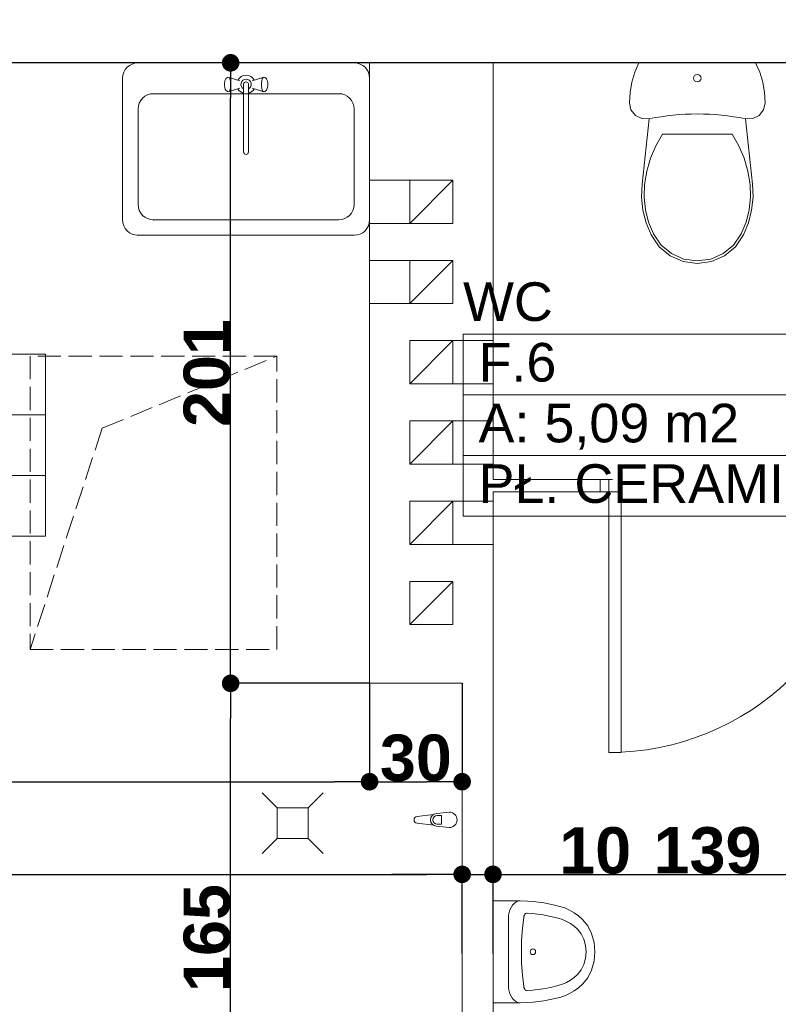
# Model space of a CAD drawing. Header units: millimetres. Extents: x 183299 to 1018155, y -286688 to 171278.
# Tile 80 of 100: x 428754 to 431212, y -94626 to -91437. Entities that reach past the tile are written whole.
import ezdxf
from ezdxf.enums import TextEntityAlignment as Align

# ---------------------------------------------------------------- set-up
doc = ezdxf.new("R2010")
doc.units = ezdxf.units.MM
doc.header["$MEASUREMENT"] = 0
doc.linetypes.add('Krawędzie ukryte 2', pattern=[100, 75, -25])
doc.linetypes.add('Przerywana', pattern=[282.222223, 141.111112, -141.111112])
for name, color, linetype in [('Drzwi ArchiCAD', 7, 'Continuous'), ('Elementy Modelu - Strefy', 7, 'Continuous'), ('inwentaryzacja_sciany', 7, 'Continuous'), ('inwentaryzacja_wyposazenie_sanitarne', 7, 'Continuous'), ('Konstrukcja - Słupy', 7, 'Continuous'), ('Wymiarowanie - Ogólne', 7, 'Continuous')]:
    doc.layers.add(name, color=color, linetype=linetype)
for name, color, linetype, lineweight in [('Drzwi ArchiCAD_Nr_Pióra__1', 7, 'Continuous', 13), ('Elementy Modelu - Strefy_Nr_Pióra__6', 250, 'Continuous', 18), ('inwentaryzacja_sciany_Nr_Pióra__1', 7, 'Continuous', 13), ('inwentaryzacja_wyposazenie_sanitarne_Nr_Pióra__1', 7, 'Continuous', 13), ('Konstrukcja - Słupy_Nr_Pióra__1', 7, 'Continuous', 13)]:
    doc.layers.add(name, color=color, linetype=linetype, lineweight=lineweight)
for name, color, linetype, lineweight, true_color in [('Drzwi ArchiCAD_Nr_Pióra__23', 7, 'Continuous', 20, 0xff6600), ('Drzwi ArchiCAD_Nr_Pióra__3', 7, 'Continuous', 18, 0xff6600), ('inwentaryzacja_sciany_Nr_Pióra__4', 7, 'Continuous', 20, 0x029e21)]:
    doc.layers.add(name, color=color, linetype=linetype, lineweight=lineweight, true_color=true_color)
doc.styles.add('GENERATED_STYLE_1', font='arial.ttf')
doc.styles.add('GENERATED_STYLE_2', font='arialbd.ttf')
doc.styles.get("Standard").update_dxf_attribs({"font": 'txt', "bigfont": 'BIGFONT.SHX'})
doc.dimstyles.new('GENERATED_STYLE__1', dxfattribs={"dimtxt": 150, "dimasz": 114, "dimexe": 0.18, "dimexo": 0, "dimgap": 0.09, "dimtad": 1, "dimtih": 1, "dimtoh": 1, "dimdec": 0, "dimlfac": 0.1, "dimzin": 0, "dimdsep": 46, "dimtxsty": 'GENERATED_STYLE_2', "dimblk": 'ARROWHEAD_11', "dimblk1": 'ARROWHEAD_11', "dimblk2": 'ARROWHEAD_11', "dimcen": 0.09, "dimclrd": 256, "dimclre": 256, "dimclrt": 256, "dimazin": 0, "dimtfac": 1, "dimtdec": 4, "dimtmove": 0, "dimatfit": 3, "dimfxl": 1, "dimtolj": 1, "dimtzin": 0, "dimarcsym": 0})
doc.dimstyles.new('GENERATED_STYLE__2', dxfattribs={"dimtxt": 150, "dimasz": 114, "dimexe": 0.18, "dimexo": 0, "dimgap": 0.09, "dimtad": 1, "dimdec": 0, "dimlfac": 0.1, "dimzin": 0, "dimdsep": 46, "dimtxsty": 'GENERATED_STYLE_2', "dimblk": 'ARROWHEAD_11', "dimblk1": 'ARROWHEAD_11', "dimblk2": 'ARROWHEAD_11', "dimcen": 0.09, "dimclrd": 256, "dimclre": 256, "dimclrt": 256, "dimazin": 0, "dimtfac": 1, "dimtdec": 4, "dimtmove": 0, "dimatfit": 3, "dimfxl": 1, "dimtolj": 1, "dimtzin": 0, "dimarcsym": 0})

# ---------------------------------------------------------------- blocks, each defined once
blk = doc.blocks.new('WC          _F.6_142_2', base_point=(255616.9, -92751.8))
at = {"layer": 'Elementy Modelu - Strefy_Nr_Pióra__6', "linetype": 'Continuous'}
for p, q in [((254848.1, -92555.3), (256385.8, -92555.3)), ((254848.1, -92751.8), (254848.1, -92555.3)), ((256385.8, -92555.3), (256385.8, -92751.8)), ((256385.8, -92751.8), (254848.1, -92751.8)), ((254848.1, -92751.8), (256385.8, -92751.8)), ((254848.1, -92948.2), (254848.1, -92751.8)), ((256385.8, -92751.8), (256385.8, -92948.2)), ((256385.8, -92948.2), (254848.1, -92948.2)), ((254848.1, -92948.2), (256385.8, -92948.2)), ((254848.1, -93144.6), (254848.1, -92948.2)), ((256385.8, -92948.2), (256385.8, -93144.6)), ((256385.8, -93144.6), (254848.1, -93144.6))]:
    blk.add_line(p, q, dxfattribs=at)
at = {"linetype": 'Continuous', "flags": 1}
for tag in ['ROOM_AREA', 'ROOM_PERIM', 'ROOM_WALLS_SURF', 'ROOM_DOORS_SURF', 'ROOM_WINDS_SURF', 'ROOM_BASELEV', 'ROOM_HEIGHT', 'ROOM_NET_AREA', 'ROOM_REDUCED_AREA', 'ROOM_CALC_AREA', 'ROOM_VOLUME']:
    blk.add_attdef(tag, text='', height=2000, dxfattribs=at).set_placement((255616.9, -93784.9), align=Align.BOTTOM_LEFT)
at = {"layer": 'Elementy Modelu - Strefy_Nr_Pióra__6', "linetype": 'Continuous', "insert": (254898.1, -92780.3), "char_height": 125, "attachment_point": 1, "style": 'GENERATED_STYLE_1'}
blk.add_mtext('{A: 5,09 m2}', dxfattribs=at)
at = {"layer": 'Elementy Modelu - Strefy_Nr_Pióra__6', "style": 'GENERATED_STYLE_1'}
for tag, p in [('ROOM_NAME', (254848.1, -92549.4)), ('ROOM_NUMBER', (254898.1, -92745.9)), ('basec', (254898.1, -93138.7))]:
    blk.add_attdef(tag, text='', height=125, dxfattribs=at).set_placement(p, align=Align.BOTTOM_LEFT)
blk = doc.blocks.new('POM. PORZĄDKOWE        _F.7_143_2', base_point=(252439.9, -92815.8))
at = {"layer": 'Elementy Modelu - Strefy_Nr_Pióra__6', "linetype": 'Continuous'}
for p, q in [((251385.1, -92619.4), (253494.8, -92619.4)), ((251385.1, -92815.8), (251385.1, -92619.4)), ((253494.8, -92619.4), (253494.8, -92815.8)), ((253494.8, -92815.8), (251385.1, -92815.8)), ((251385.1, -92815.8), (253494.8, -92815.8)), ((251385.1, -93012.2), (251385.1, -92815.8)), ((253494.8, -92815.8), (253494.8, -93012.2)), ((253494.8, -93012.2), (251385.1, -93012.2)), ((251385.1, -93012.2), (253494.8, -93012.2)), ((251385.1, -93208.7), (251385.1, -93012.2)), ((253494.8, -93012.2), (253494.8, -93208.7)), ((253494.8, -93208.7), (251385.1, -93208.7))]:
    blk.add_line(p, q, dxfattribs=at)
at = {"linetype": 'Continuous', "flags": 1}
for tag in ['ROOM_AREA', 'ROOM_PERIM', 'ROOM_WALLS_SURF', 'ROOM_DOORS_SURF', 'ROOM_WINDS_SURF', 'ROOM_BASELEV', 'ROOM_HEIGHT', 'ROOM_NET_AREA', 'ROOM_REDUCED_AREA', 'ROOM_CALC_AREA', 'ROOM_VOLUME']:
    blk.add_attdef(tag, text='', height=2000, dxfattribs=at).set_placement((252439.9, -93848.9), align=Align.BOTTOM_LEFT)
at = {"layer": 'Elementy Modelu - Strefy_Nr_Pióra__6', "linetype": 'Continuous', "insert": (251435.1, -92844.4), "char_height": 125, "attachment_point": 1, "style": 'GENERATED_STYLE_1'}
blk.add_mtext('{A: 12,50 m2}', dxfattribs=at)
at = {"layer": 'Elementy Modelu - Strefy_Nr_Pióra__6', "style": 'GENERATED_STYLE_1'}
for tag, p in [('ROOM_NAME', (251385.1, -92613.5)), ('ROOM_NUMBER', (251435.1, -92809.9)), ('basec', (251435.1, -93202.8))]:
    blk.add_attdef(tag, text='', height=125, dxfattribs=at).set_placement(p, align=Align.BOTTOM_LEFT)
blk = doc.blocks.new('Ściana_719_2', base_point=(261965.1, -91675.8))
at = {"layer": 'inwentaryzacja_sciany_Nr_Pióra__1', "linetype": 'Continuous'}
for p, q in [((251265.1, -91675.8), (254545.1, -91675.8)), ((254945.1, -91675.8), (256335.1, -91675.8))]:
    blk.add_line(p, q, dxfattribs=at)
blk = doc.blocks.new('Ściana_728_2', base_point=(254945.1, -93685.8))
at = {"layer": 'inwentaryzacja_sciany_Nr_Pióra__1', "linetype": 'Continuous'}
for p, q in [((254845.1, -93685.8), (254845.1, -95335.8)), ((254945.1, -95335.8), (254945.1, -93685.8))]:
    blk.add_line(p, q, dxfattribs=at)
blk = doc.blocks.new('Ściana_729_2', base_point=(254945.1, -91675.8))
at = {"layer": 'inwentaryzacja_sciany_Nr_Pióra__1', "linetype": 'Continuous'}
for p, q in [((254545.1, -91675.8), (254545.1, -93685.8)), ((254945.1, -93025.8), (254945.1, -91675.8)), ((254945.1, -93685.8), (254945.1, -93065.8)), ((254545.1, -93685.8), (254845.1, -93685.8))]:
    blk.add_line(p, q, dxfattribs=at)
blk = doc.blocks.new('D1 Drzwi proste 12_128')
at = {"layer": 'Drzwi ArchiCAD_Nr_Pióra__1', "linetype": 'Continuous'}
for p, q in [((-450, 0), (-450, -40)), ((450, 0), (450, -40))]:
    blk.add_line(p, q, dxfattribs=at)
at = {"layer": 'Drzwi ArchiCAD_Nr_Pióra__23', "linetype": 'Continuous'}
for p, q in [((-422, 0), (-450, 0)), ((-450, 0), (-450, -40)), ((-422, -40), (-422, 0)), ((450, 0), (422, 0)), ((422, 0), (422, -40)), ((450, -40), (450, 0)), ((-450, -40), (-410, -40)), ((-410, -40), (-422, -40)), ((422, -40), (410, -40)), ((410, -40), (450, -40))]:
    blk.add_line(p, q, dxfattribs=at)
at = {"layer": 'Drzwi ArchiCAD_Nr_Pióra__3', "linetype": 'Continuous'}
for p, q in [((422, 844), (382, 844)), ((382, 844), (382, 0)), ((422, 0), (422, 844)), ((382, 0), (422, 0))]:
    blk.add_line(p, q, dxfattribs=at)
blk.add_arc((422, 0), 844, 92.7165, 180, dxfattribs=at)
blk = doc.blocks.new('Ściana_486_2', base_point=(254945.1, -93065.8))
at = {"layer": 'inwentaryzacja_sciany_Nr_Pióra__1', "linetype": 'Continuous'}
for p, q in [((255292.4, -93025.8), (254945.1, -93025.8)), ((255292.4, -93065.8), (255292.4, -93025.8)), ((256192.4, -93065.8), (256192.4, -93025.8)), ((256335.1, -93025.8), (256192.4, -93025.8)), ((254945.1, -93065.8), (255292.4, -93065.8)), ((256192.4, -93065.8), (256335.1, -93065.8))]:
    blk.add_line(p, q, dxfattribs=at)
at = {"layer": 'Drzwi ArchiCAD', "linetype": 'Continuous', "rotation": 180}
blk.add_blockref('D1 Drzwi proste 12_128', (255742.4, -93065.8), dxfattribs=at)
blk = doc.blocks.new('Słup_105_2', base_point=(254745.1, -92125.8))
at = {"layer": 'Konstrukcja - Słupy_Nr_Pióra__1', "linetype": 'Continuous'}
blk.add_line((254675.1, -92195.8), (254815.1, -92055.8), dxfattribs=at)
at = {"layer": 'Konstrukcja - Słupy_Nr_Pióra__1', "linetype": 'Continuous', "flags": 128}
blk.add_lwpolyline([(254675.1, -92195.8), (254815.1, -92195.8), (254815.1, -92055.8), (254675.1, -92055.8)], close=True, dxfattribs=at)
blk = doc.blocks.new('Słup_106_2', base_point=(254745.1, -92385.8))
at = {"layer": 'Konstrukcja - Słupy_Nr_Pióra__1', "linetype": 'Continuous'}
blk.add_line((254675.1, -92455.8), (254815.1, -92315.8), dxfattribs=at)
at = {"layer": 'Konstrukcja - Słupy_Nr_Pióra__1', "linetype": 'Continuous', "flags": 128}
blk.add_lwpolyline([(254675.1, -92455.8), (254815.1, -92455.8), (254815.1, -92315.8), (254675.1, -92315.8)], close=True, dxfattribs=at)
blk = doc.blocks.new('Słup_112_2', base_point=(254745.1, -92645.8))
at = {"layer": 'Konstrukcja - Słupy_Nr_Pióra__1', "linetype": 'Continuous'}
blk.add_line((254675.1, -92715.8), (254815.1, -92575.8), dxfattribs=at)
at = {"layer": 'Konstrukcja - Słupy_Nr_Pióra__1', "linetype": 'Continuous', "flags": 128}
blk.add_lwpolyline([(254675.1, -92715.8), (254815.1, -92715.8), (254815.1, -92575.8), (254675.1, -92575.8)], close=True, dxfattribs=at)
blk = doc.blocks.new('Słup_113_2', base_point=(254745.1, -92905.8))
at = {"layer": 'Konstrukcja - Słupy_Nr_Pióra__1', "linetype": 'Continuous'}
blk.add_line((254675.1, -92975.8), (254815.1, -92835.8), dxfattribs=at)
at = {"layer": 'Konstrukcja - Słupy_Nr_Pióra__1', "linetype": 'Continuous', "flags": 128}
blk.add_lwpolyline([(254675.1, -92975.8), (254815.1, -92975.8), (254815.1, -92835.8), (254675.1, -92835.8)], close=True, dxfattribs=at)
blk = doc.blocks.new('Słup_114_2', base_point=(254745.1, -93165.8))
at = {"layer": 'Konstrukcja - Słupy_Nr_Pióra__1', "linetype": 'Continuous'}
blk.add_line((254675.1, -93235.8), (254815.1, -93095.8), dxfattribs=at)
at = {"layer": 'Konstrukcja - Słupy_Nr_Pióra__1', "linetype": 'Continuous', "flags": 128}
blk.add_lwpolyline([(254675.1, -93235.8), (254815.1, -93235.8), (254815.1, -93095.8), (254675.1, -93095.8)], close=True, dxfattribs=at)
blk = doc.blocks.new('Słup_287_2', base_point=(254745.1, -93425.8))
at = {"layer": 'Konstrukcja - Słupy_Nr_Pióra__1', "linetype": 'Continuous'}
blk.add_line((254675.1, -93495.8), (254815.1, -93355.8), dxfattribs=at)
at = {"layer": 'Konstrukcja - Słupy_Nr_Pióra__1', "linetype": 'Continuous', "flags": 128}
blk.add_lwpolyline([(254675.1, -93495.8), (254815.1, -93495.8), (254815.1, -93355.8), (254675.1, -93355.8)], close=True, dxfattribs=at)
blk = doc.blocks.new('Pisuar 01 12_6')
at = {"layer": 'inwentaryzacja_wyposazenie_sanitarne_Nr_Pióra__1', "linetype": 'Continuous'}
for p, q in [((0, 330.2), (0, 306.4)), ((0, 330.2), (330.2, 330.2)), ((330.2, 330.2), (330.2, 286.8)), ((0, 306.4), (0, 283.4)), ((0, 283.4), (0, 279.1)), ((0, 279.1), (0, 246)), ((1.3, 249.3), (4.2, 255.7)), ((4.2, 255.7), (8.5, 261.7)), ((8.5, 261.7), (14.2, 267)), ((14.2, 267), (21, 271.6)), ((21, 271.6), (28.8, 275.4)), ((28.8, 275.4), (37.3, 278.1)), ((37.3, 278.1), (46.4, 279.8)), ((46.4, 279.8), (55.7, 280.3)), ((55.7, 280.3), (274.4, 280.3)), ((274.4, 280.3), (283.8, 279.8)), ((283.8, 279.8), (292.8, 278.1)), ((292.8, 278.1), (301.4, 275.4)), ((301.4, 275.4), (309.2, 271.6)), ((309.2, 271.6), (316, 267)), ((316, 267), (321.6, 261.7)), ((321.6, 261.7), (326, 255.7)), ((326, 255.7), (328.8, 249.3)), ((330.2, 286.8), (330.2, 279.1)), ((330.2, 279.1), (330.2, 246)), ((0, 242.7), (1.3, 249.3)), ((0, 246), (0, 242.7)), ((0, 242.7), (0.9, 218.2)), ((40.2, 221.9), (41.4, 224.4)), ((41.4, 224.4), (43.3, 226.6)), ((43.3, 226.6), (45.9, 228.5)), ((45.9, 228.5), (49.1, 229.8)), ((49.1, 229.8), (52.5, 230.6)), ((52.5, 230.6), (89.8, 235.1)), ((89.8, 235.1), (127.4, 237.8)), ((127.4, 237.8), (138, 238)), ((138, 238), (192.1, 238)), ((192.1, 238), (202.8, 237.8)), ((202.8, 237.8), (240.4, 235.1)), ((240.4, 235.1), (277.7, 230.6)), ((277.7, 230.6), (281.1, 229.8)), ((281.1, 229.8), (284.3, 228.5)), ((284.3, 228.5), (286.9, 226.6)), ((286.9, 226.6), (288.8, 224.4)), ((288.8, 224.4), (290, 221.9)), ((328.8, 249.3), (330.2, 242.7)), ((329.3, 218.2), (330.1, 243.1)), ((330.2, 246), (330.2, 242.7)), ((0.9, 218.2), (2.3, 199.6)), ((2.3, 199.6), (3.1, 191)), ((39.9, 219.3), (40.2, 221.9)), ((41.3, 201.2), (39.9, 219.3)), ((42, 193.2), (41.3, 201.2)), ((45.4, 168.2), (42, 193.2)), ((288.2, 193.2), (284.8, 168.2)), ((288.9, 201.2), (288.2, 193.2)), ((290.3, 219.3), (288.9, 201.2)), ((290, 221.9), (290.3, 219.3)), ((327.1, 191), (327.9, 199.6)), ((327.9, 199.6), (329.3, 218.2)), ((3.1, 191), (6.6, 165)), ((6.6, 165), (11.5, 139.1)), ((50.1, 143.4), (45.4, 168.2)), ((284.8, 168.2), (280.1, 143.4)), ((318.7, 139.1), (323.6, 165)), ((323.6, 165), (327.1, 191)), ((11.5, 139.1), (17.7, 113.4)), ((56, 119), (50.1, 143.4)), ((280.1, 143.4), (274.2, 119)), ((312.5, 113.4), (318.7, 139.1)), ((17.7, 113.4), (22.8, 97.7)), ((22.8, 97.7), (29.7, 82.5)), ((60.4, 105.3), (56, 119)), ((66.3, 92.2), (60.4, 105.3)), ((269.8, 105.3), (263.9, 92.2)), ((274.2, 119), (269.8, 105.3)), ((300.5, 82.5), (307.4, 97.7)), ((307.4, 97.7), (312.5, 113.4)), ((29.7, 82.5), (38.3, 67.7)), ((38.3, 67.7), (48.5, 53.5)), ((73.7, 79.6), (66.3, 92.2)), ((82.4, 67.4), (73.7, 79.6)), ((91.7, 56.8), (82.4, 67.4)), ((247.8, 67.4), (238.5, 56.8)), ((256.5, 79.6), (247.8, 67.4)), ((263.9, 92.2), (256.5, 79.6)), ((281.7, 53.5), (291.9, 67.7)), ((291.9, 67.7), (300.5, 82.5)), ((48.5, 53.5), (60.3, 40)), ((60.3, 40), (80.8, 23.3)), ((107, 44.3), (91.7, 56.8)), ((124.5, 35.6), (107, 44.3)), ((144.2, 30.1), (124.5, 35.6)), ((205.7, 35.6), (186, 30.1)), ((223.2, 44.3), (205.7, 35.6)), ((238.5, 56.8), (223.2, 44.3)), ((249.4, 23.3), (269.9, 40)), ((269.9, 40), (281.7, 53.5)), ((80.8, 23.3), (106, 10.6)), ((106, 10.6), (134.7, 2.7)), ((134.7, 2.7), (165.1, 0)), ((165.1, 28.3), (144.2, 30.1)), ((186, 30.1), (165.1, 28.3)), ((165.1, 0), (195.5, 2.7)), ((195.5, 2.7), (224.2, 10.6)), ((224.2, 10.6), (249.4, 23.3))]:
    blk.add_line(p, q, dxfattribs=at)
blk.add_ellipse((165.5, 201), major_axis=(9.27, 0), ratio=0.93164, dxfattribs=at)
blk = doc.blocks.new('WC DP 12_8')
at = {"layer": 'inwentaryzacja_wyposazenie_sanitarne_Nr_Pióra__1', "linetype": 'Continuous'}
for p, q in [((31.1, 650), (17.6, 619.2)), ((408.9, 650), (31.1, 650)), ((422.4, 619.2), (408.9, 650)), ((17.6, 619.2), (7.9, 587.1)), ((432.1, 587.1), (422.4, 619.2)), ((7.9, 587.1), (2, 554)), ((438, 554), (432.1, 587.1)), ((2, 554), (0, 520.5)), ((440, 520.5), (438, 554)), ((0, 520.5), (5.1, 497.8)), ((434.9, 497.8), (440, 520.5)), ((5.1, 497.8), (19.5, 479.5)), ((19.5, 479.5), (40.4, 469.1)), ((399.6, 469.1), (420.5, 479.5)), ((420.5, 479.5), (434.9, 497.8)), ((40.4, 469.1), (63.7, 468.6)), ((63.7, 468.6), (41, 257)), ((376.3, 468.6), (399.6, 469.1)), ((399, 257), (376.3, 468.6)), ((107.5, 419.3), (85.7, 381.4)), ((332.5, 419.3), (107.5, 419.3)), ((354.3, 381.4), (332.5, 419.3)), ((85.7, 381.4), (68.5, 341.2)), ((371.5, 341.2), (354.3, 381.4)), ((68.5, 341.2), (56.2, 299.2)), ((383.8, 299.2), (371.5, 341.2)), ((56.2, 299.2), (49, 256.1)), ((391, 256.1), (383.8, 299.2)), ((41, 257), (39.4, 214.7)), ((49, 256.1), (47.5, 215)), ((392.5, 215), (391, 256.1)), ((400.6, 214.7), (399, 257)), ((39.4, 214.7), (43.9, 172.6)), ((47.5, 215), (51.9, 174)), ((388.1, 174), (392.5, 215)), ((396.1, 172.6), (400.6, 214.7)), ((43.9, 172.6), (54.3, 131.6)), ((51.9, 174), (62, 134.1)), ((378, 134.1), (388.1, 174)), ((385.7, 131.6), (396.1, 172.6)), ((54.3, 131.6), (70.5, 92.4)), ((62, 134.1), (77.7, 96)), ((362.3, 96), (378, 134.1)), ((369.5, 92.4), (385.7, 131.6)), ((77.7, 96), (102.5, 59.8)), ((337.5, 59.8), (362.3, 96)), ((70.5, 92.4), (96.5, 54.4)), ((343.5, 54.4), (369.5, 92.4)), ((96.5, 54.4), (132, 25)), ((102.5, 59.8), (136.3, 31.8)), ((303.7, 31.8), (337.5, 59.8)), ((308, 25), (343.5, 54.4)), ((132, 25), (174.3, 6.4)), ((136.3, 31.8), (176.5, 14.1)), ((174.3, 6.4), (220, 0)), ((176.5, 14.1), (220, 8)), ((220, 8), (263.5, 14.1)), ((220, 0), (265.7, 6.4)), ((263.5, 14.1), (303.7, 31.8)), ((265.7, 6.4), (308, 25))]:
    blk.add_line(p, q, dxfattribs=at)
blk.add_ellipse((220, 600.3), major_axis=(12.2, 0), ratio=0.9963, dxfattribs=at)
blk.add_ellipse((220, -297.8), major_axis=(785, 0), ratio=0.9963, start_param=1.370375, end_param=1.771221, dxfattribs=at)
blk = doc.blocks.new('Zlew tradycyjny 12_6')
at = {"layer": 'inwentaryzacja_wyposazenie_sanitarne_Nr_Pióra__1', "linetype": 'Continuous'}
for p, q in [((750, 558.8), (50, 558.8)), ((339.6, 511.4), (334.4, 507.6)), ((342.4, 512.8), (339.6, 511.4)), ((345.2, 511.4), (342.4, 512.8)), ((379.9, 500.8), (342.4, 512.8)), ((347.7, 507.2), (345.2, 511.4)), ((420.1, 500.8), (457.6, 512.8)), ((454.8, 511.4), (452.3, 507.2)), ((457.6, 512.8), (454.8, 511.4)), ((460.4, 511.4), (457.6, 512.8)), ((460.4, 511.4), (465.6, 507.6)), ((0, 508.8), (0, 50)), ((330.9, 498.8), (330, 492.3)), ((330, 492.3), (330, 485.3)), ((330, 485.3), (330.9, 478.8)), ((332.4, 504.1), (330.9, 498.8)), ((330.9, 478.8), (332.4, 473.5)), ((334.4, 507.6), (332.4, 504.1)), ((349.5, 500.8), (347.7, 507.2)), ((350.5, 493), (349.5, 500.8)), ((349.5, 476.8), (350.5, 484.6)), ((350.5, 484.6), (350.5, 493)), ((392.1, 490.2), (392.1, 269.9)), ((407.9, 269.9), (407.9, 490.2)), ((450.5, 500.8), (449.5, 493)), ((449.5, 493), (449.5, 484.6)), ((449.5, 484.6), (450.5, 476.8)), ((452.3, 507.2), (450.5, 500.8)), ((467.6, 504.1), (465.6, 507.6)), ((469.1, 498.8), (467.6, 504.1)), ((467.6, 473.5), (469.1, 478.8)), ((470, 492.3), (469.1, 498.8)), ((469.1, 478.8), (470, 485.3)), ((470, 485.3), (470, 492.3)), ((800, 50), (800, 508.8)), ((700, 458.8), (100, 458.8)), ((332.4, 473.5), (334.4, 470)), ((339.6, 466.2), (334.4, 470)), ((339.6, 466.2), (342.4, 464.8)), ((379.9, 476.8), (342.4, 464.8)), ((342.4, 464.8), (345.2, 466.2)), ((345.2, 466.2), (347.7, 470.4)), ((347.7, 470.4), (349.5, 476.8)), ((420.1, 476.8), (457.6, 464.8)), ((450.5, 476.8), (452.3, 470.4)), ((452.3, 470.4), (454.8, 466.2)), ((454.8, 466.2), (457.6, 464.8)), ((457.6, 464.8), (460.4, 466.2)), ((460.4, 466.2), (465.6, 470)), ((465.6, 470), (467.6, 473.5)), ((50, 408.8), (50, 100)), ((750, 100), (750, 408.8)), ((100, 50), (700, 50)), ((50, 0), (750, 0))]:
    blk.add_line(p, q, dxfattribs=at)
for centre, radius, start, end in [((50, 508.8), 50, 90, 180), ((750, 508.8), 50, 0, 90), ((400, 488.8), 30, 27.9765, 152.0235), ((400, 488.8), 16.8, 298.0549, 241.9451), ((400, 488.8), 8, 10, 170), ((100, 408.8), 50, 90, 180), ((400, 488.8), 30, 207.9765, 254.7747), ((400, 488.8), 30, 285.2253, 332.0235), ((700, 408.8), 50, 0, 90), ((400, 269.9), 7.88, 180, 0), ((100, 100), 50, 180, 270), ((700, 100), 50, 270, 0), ((50, 50), 50, 180, 270), ((750, 50), 50, 270, 0)]:
    blk.add_arc(centre, radius, start, end, dxfattribs=at)
for p in [(100, 50), (50, 0)]:
    blk.add_point(p, dxfattribs=at)
blk = doc.blocks.new('Kran 12_2')
at = {"layer": 'inwentaryzacja_wyposazenie_sanitarne_Nr_Pióra__1', "linetype": 'Continuous'}
for p, q in [((-21, -42), (-25, 0)), ((21, -42), (25, 0)), ((-13.6, -39.8), (-13.6, -24.9)), ((-13.6, -24.9), (13.6, -24.9)), ((13.6, -24.9), (13.6, -39.8)), ((-17.7, -51.5), (-11.1, -104.4)), ((11.1, -104.4), (17.7, -51.5))]:
    blk.add_line(p, q, dxfattribs=at)
for centre, radius, start, end in [((0, 0), 25, 0, 180), ((0, -40.1), 21.1, 185.1696, 354.8304), ((0, -39.8), 13.6, 180, 0), ((0, -103), 11.2, 187.1389, 352.8611)]:
    blk.add_arc(centre, radius, start, end, dxfattribs=at)
blk = doc.blocks.new('ARROWHEAD_11')
at = {"linetype": 'Continuous'}
blk.add_line((0, 0), (-1, 0), dxfattribs=at)
at = {"linetype": 'Continuous', "const_width": 0.25, "flags": 128}
blk.add_lwpolyline([(-0.125, 0, 1), (0.125, 0, 1)], format="xyb", close=True, dxfattribs=at)
blk = doc.blocks.new('*D5305')
at = {"layer": 'Defpoints', "color": 0}
for p in [(423058, -93976.3), (424258, -93976.3), (430803, -97276.3)]:
    blk.add_point(p, dxfattribs=at)
at = {"layer": 'Wymiarowanie - Ogólne', "linetype": 'Continuous', "lineweight": -2}
for p, q in [((424258, -93976.3), (423057.8, -93976.3)), ((423058, -97162.3), (423058, -94090.3)), ((430803, -97276.3), (423057.8, -97276.3))]:
    blk.add_line(p, q, dxfattribs=at)
at = {"layer": 'Wymiarowanie - Ogólne', "lineweight": -2, "xscale": 114, "yscale": 114, "zscale": 114}
for p, rotation in [((423058, -93976.3), 90), ((423058, -97276.3), 270)]:
    blk.add_blockref('ARROWHEAD_11', p, dxfattribs=dict(at, rotation=rotation))
at = {"layer": 'Wymiarowanie - Ogólne', "insert": (422981.4, -95626.3), "char_height": 150, "attachment_point": 5, "rotation": 90, "style": 'GENERATED_STYLE_2'}
blk.add_mtext('\\A1;330', dxfattribs=at)
blk = doc.blocks.new('*D6534')
at = {"layer": 'Defpoints', "color": 0}
for p in [(427466.4, -91576.3), (431908, -91576.3), (429143, -95236.3)]:
    blk.add_point(p, dxfattribs=at)
at = {"layer": 'Wymiarowanie - Ogólne', "linetype": 'Continuous', "lineweight": -2}
for p, q in [((431908, -91576.3), (427466.2, -91576.3)), ((427466.4, -95122.3), (427466.4, -91690.3)), ((429143, -95236.3), (427466.2, -95236.3))]:
    blk.add_line(p, q, dxfattribs=at)
at = {"layer": 'Wymiarowanie - Ogólne', "lineweight": -2, "xscale": 114, "yscale": 114, "zscale": 114}
for p, rotation in [((427466.4, -91576.3), 90), ((427466.4, -95236.3), 270)]:
    blk.add_blockref('ARROWHEAD_11', p, dxfattribs=dict(at, rotation=rotation))
at = {"layer": 'Wymiarowanie - Ogólne', "insert": (427389.8, -93406.3), "char_height": 150, "attachment_point": 5, "rotation": 90, "style": 'GENERATED_STYLE_2'}
blk.add_mtext('\\A1;366', dxfattribs=at)
blk = doc.blocks.new('*D6535')
at = {"layer": 'Defpoints', "color": 0}
for p in [(427466.4, -91246.3), (431908, -91246.3), (431908, -91576.3)]:
    blk.add_point(p, dxfattribs=at)
at = {"layer": 'Wymiarowanie - Ogólne', "linetype": 'Continuous', "lineweight": -2}
for p, q in [((431908, -91246.3), (427466.2, -91246.3)), ((427466.4, -91462.3), (427466.4, -91360.3)), ((431908, -91576.3), (427466.2, -91576.3))]:
    blk.add_line(p, q, dxfattribs=at)
at = {"layer": 'Wymiarowanie - Ogólne', "lineweight": -2, "xscale": 114, "yscale": 114, "zscale": 114}
for p, rotation in [((427466.4, -91246.3), 90), ((427466.4, -91576.3), 270)]:
    blk.add_blockref('ARROWHEAD_11', p, dxfattribs=dict(at, rotation=rotation))
at = {"layer": 'Wymiarowanie - Ogólne', "insert": (427389.8, -91411.3), "char_height": 150, "attachment_point": 5, "rotation": 90, "style": 'GENERATED_STYLE_2'}
blk.add_mtext('\\A1;33', dxfattribs=at)
blk = doc.blocks.new('*D6539')
at = {"layer": 'Defpoints', "color": 0}
for p in [(426608, -90481.3), (430188, -94205.1), (430188, -94461.3)]:
    blk.add_point(p, dxfattribs=at)
at = {"layer": 'Wymiarowanie - Ogólne', "linetype": 'Continuous', "lineweight": -2}
for p, q in [((426608, -90481.3), (426608, -94205.3)), ((426722, -94205.1), (430074, -94205.1)), ((430188, -94461.3), (430188, -94204.9))]:
    blk.add_line(p, q, dxfattribs=at)
at = {"layer": 'Wymiarowanie - Ogólne', "lineweight": -2, "xscale": 114, "yscale": 114, "zscale": 114, "rotation": 180}
blk.add_blockref('ARROWHEAD_11', (426608, -94205.1), dxfattribs=at)
at = {"layer": 'Wymiarowanie - Ogólne', "lineweight": -2, "xscale": 114, "yscale": 114, "zscale": 114}
blk.add_blockref('ARROWHEAD_11', (430188, -94205.1), dxfattribs=at)
at = {"layer": 'Wymiarowanie - Ogólne', "insert": (428398, -94128.4), "char_height": 150, "attachment_point": 5, "style": 'GENERATED_STYLE_2'}
blk.add_mtext('\\A1;358', dxfattribs=at)
blk = doc.blocks.new('*D6540')
at = {"layer": 'Defpoints', "color": 0}
for p in [(430288, -94205.1), (430188, -94461.3), (430288, -94461.3)]:
    blk.add_point(p, dxfattribs=at)
at = {"layer": 'Wymiarowanie - Ogólne', "linetype": 'Continuous', "lineweight": -2}
for p, q in [((430074, -94205.1), (429960, -94205.1)), ((430188, -94461.3), (430188, -94204.9)), ((430188, -94205.1), (430288, -94205.1)), ((430288, -94461.3), (430288, -94204.9)), ((430402, -94205.1), (430722.1, -94205.1))]:
    blk.add_line(p, q, dxfattribs=at)
at = {"layer": 'Wymiarowanie - Ogólne', "lineweight": -2, "xscale": 114, "yscale": 114, "zscale": 114}
blk.add_blockref('ARROWHEAD_11', (430188, -94205.1), dxfattribs=at)
at = {"layer": 'Wymiarowanie - Ogólne', "lineweight": -2, "xscale": 114, "yscale": 114, "zscale": 114, "rotation": 180}
blk.add_blockref('ARROWHEAD_11', (430288, -94205.1), dxfattribs=at)
at = {"layer": 'Wymiarowanie - Ogólne', "insert": (430619, -94128.5), "char_height": 150, "attachment_point": 5, "style": 'GENERATED_STYLE_2'}
blk.add_mtext('\\A1;10', dxfattribs=at)
blk = doc.blocks.new('*D6541')
at = {"layer": 'Defpoints', "color": 0}
for p in [(431678, -93456.3), (431678, -94205.1), (430288, -94461.3)]:
    blk.add_point(p, dxfattribs=at)
at = {"layer": 'Wymiarowanie - Ogólne', "linetype": 'Continuous', "lineweight": -2}
for p, q in [((431678, -93456.3), (431678, -94205.3)), ((430288, -94461.3), (430288, -94204.9)), ((430402, -94205.1), (431564, -94205.1))]:
    blk.add_line(p, q, dxfattribs=at)
at = {"layer": 'Wymiarowanie - Ogólne', "lineweight": -2, "xscale": 114, "yscale": 114, "zscale": 114, "rotation": 180}
blk.add_blockref('ARROWHEAD_11', (430288, -94205.1), dxfattribs=at)
at = {"layer": 'Wymiarowanie - Ogólne', "lineweight": -2, "xscale": 114, "yscale": 114, "zscale": 114}
blk.add_blockref('ARROWHEAD_11', (431678, -94205.1), dxfattribs=at)
at = {"layer": 'Wymiarowanie - Ogólne', "insert": (430983, -94128.4), "char_height": 150, "attachment_point": 5, "style": 'GENERATED_STYLE_2'}
blk.add_mtext('\\A1;139', dxfattribs=at)
blk = doc.blocks.new('*D6549')
at = {"layer": 'Defpoints', "color": 0}
for p in [(426608, -91576.3), (429888, -93586.3), (429888, -93905.1)]:
    blk.add_point(p, dxfattribs=at)
at = {"layer": 'Wymiarowanie - Ogólne', "linetype": 'Continuous', "lineweight": -2}
for p, q in [((426608, -91576.3), (426608, -93905.3)), ((429888, -93586.3), (429888, -93905.3)), ((426722, -93905.1), (429774, -93905.1))]:
    blk.add_line(p, q, dxfattribs=at)
at = {"layer": 'Wymiarowanie - Ogólne', "lineweight": -2, "xscale": 114, "yscale": 114, "zscale": 114, "rotation": 180}
blk.add_blockref('ARROWHEAD_11', (426608, -93905.1), dxfattribs=at)
at = {"layer": 'Wymiarowanie - Ogólne', "lineweight": -2, "xscale": 114, "yscale": 114, "zscale": 114}
blk.add_blockref('ARROWHEAD_11', (429888, -93905.1), dxfattribs=at)
at = {"layer": 'Wymiarowanie - Ogólne', "insert": (428248, -93828.4), "char_height": 150, "attachment_point": 5, "style": 'GENERATED_STYLE_2'}
blk.add_mtext('\\A1;328', dxfattribs=at)
blk = doc.blocks.new('*D6550')
at = {"layer": 'Defpoints', "color": 0}
for p in [(429888, -93586.3), (430188, -93586.3), (430188, -93905.1)]:
    blk.add_point(p, dxfattribs=at)
at = {"layer": 'Wymiarowanie - Ogólne', "linetype": 'Continuous', "lineweight": -2}
for p, q in [((429888, -93586.3), (429888, -93905.3)), ((430188, -93586.3), (430188, -93905.3)), ((430002, -93905.1), (430074, -93905.1))]:
    blk.add_line(p, q, dxfattribs=at)
at = {"layer": 'Wymiarowanie - Ogólne', "lineweight": -2, "xscale": 114, "yscale": 114, "zscale": 114, "rotation": 180}
blk.add_blockref('ARROWHEAD_11', (429888, -93905.1), dxfattribs=at)
at = {"layer": 'Wymiarowanie - Ogólne', "lineweight": -2, "xscale": 114, "yscale": 114, "zscale": 114}
blk.add_blockref('ARROWHEAD_11', (430188, -93905.1), dxfattribs=at)
at = {"layer": 'Wymiarowanie - Ogólne', "insert": (430038, -93828.5), "char_height": 150, "attachment_point": 5, "style": 'GENERATED_STYLE_2'}
blk.add_mtext('\\A1;30', dxfattribs=at)
blk = doc.blocks.new('*D6555')
at = {"layer": 'Defpoints', "color": 0}
for p in [(429437.9, -93586.3), (429888, -93586.3), (430188, -95236.3)]:
    blk.add_point(p, dxfattribs=at)
at = {"layer": 'Wymiarowanie - Ogólne', "linetype": 'Continuous', "lineweight": -2}
for p, q in [((429888, -93586.3), (429437.7, -93586.3)), ((429437.9, -95122.3), (429437.9, -93700.3)), ((430188, -95236.3), (429437.7, -95236.3))]:
    blk.add_line(p, q, dxfattribs=at)
at = {"layer": 'Wymiarowanie - Ogólne', "lineweight": -2, "xscale": 114, "yscale": 114, "zscale": 114}
for p, rotation in [((429437.9, -93586.3), 90), ((429437.9, -95236.3), 270)]:
    blk.add_blockref('ARROWHEAD_11', p, dxfattribs=dict(at, rotation=rotation))
at = {"layer": 'Wymiarowanie - Ogólne', "insert": (429361.3, -94411.3), "char_height": 150, "attachment_point": 5, "rotation": 90, "style": 'GENERATED_STYLE_2'}
blk.add_mtext('\\A1;165', dxfattribs=at)
blk = doc.blocks.new('*D6556')
at = {"layer": 'Defpoints', "color": 0}
for p in [(429437.9, -91576.3), (429888, -91576.3), (429888, -93586.3)]:
    blk.add_point(p, dxfattribs=at)
at = {"layer": 'Wymiarowanie - Ogólne', "linetype": 'Continuous', "lineweight": -2}
for p, q in [((429888, -91576.3), (429437.7, -91576.3)), ((429437.9, -93472.3), (429437.9, -91690.3)), ((429888, -93586.3), (429437.7, -93586.3))]:
    blk.add_line(p, q, dxfattribs=at)
at = {"layer": 'Wymiarowanie - Ogólne', "lineweight": -2, "xscale": 114, "yscale": 114, "zscale": 114}
for p, rotation in [((429437.9, -91576.3), 90), ((429437.9, -93586.3), 270)]:
    blk.add_blockref('ARROWHEAD_11', p, dxfattribs=dict(at, rotation=rotation))
at = {"layer": 'Wymiarowanie - Ogólne', "insert": (429361.3, -92581.3), "char_height": 150, "attachment_point": 5, "rotation": 90, "style": 'GENERATED_STYLE_2'}
blk.add_mtext('\\A1;201', dxfattribs=at)

msp = doc.modelspace()

# ---------------------------------------------------------------- linework, layer by layer
at = {"layer": 'inwentaryzacja_sciany_Nr_Pióra__1', "linetype": 'Continuous'}
for p, q in [((430017.95206, -91956.32699), (429887.95206, -91956.32699)), ((430017.95206, -92096.32699), (429887.95206, -92096.32699)), ((430017.95206, -92216.32699), (429887.95206, -92216.32699)), ((430017.95206, -92356.32699), (429887.95206, -92356.32699)), ((430157.95206, -92476.32699), (430287.95206, -92476.32699)), ((430157.95206, -92616.32699), (430287.95206, -92616.32699)), ((430157.95206, -92736.32699), (430287.95206, -92736.32699)), ((430157.95206, -92876.32699), (430287.95206, -92876.32699)), ((430157.95206, -92996.32699), (430287.95206, -92996.32699)), ((430157.95206, -93136.32699), (430287.95206, -93136.32699))]:
    msp.add_line(p, q, dxfattribs=at)
at = {"layer": 'inwentaryzacja_sciany_Nr_Pióra__1', "linetype": 'Przerywana'}
for p, q in [((429588.81327, -93989.47535), (429540.29101, -93940.95308)), ((429688.81327, -93989.47535), (429737.33554, -93940.95308)), ((429588.81327, -94089.47535), (429588.81327, -93989.47535)), ((429588.81327, -93989.47535), (429688.81327, -93989.47535)), ((429688.81327, -94089.47535), (429688.81327, -93989.47535)), ((429588.81327, -94089.47535), (429540.29101, -94137.99762)), ((429688.81327, -94089.47535), (429588.81327, -94089.47535)), ((429688.81327, -94089.47535), (429737.33554, -94137.99762))]:
    msp.add_line(p, q, dxfattribs=at)
at = {"layer": 'inwentaryzacja_sciany_Nr_Pióra__4', "linetype": 'Krawędzie ukryte 2'}
for p, q in [((428787.95206, -92526.32699), (428787.95206, -93476.32699)), ((429587.95206, -92526.32699), (428787.95206, -92526.32699)), ((429021.76418, -92760.13911), (429587.95206, -92526.32699)), ((429587.95206, -93476.32699), (429587.95206, -92526.32699)), ((429021.76418, -92760.13911), (428787.95206, -93476.32699)), ((428787.95206, -93476.32699), (429587.95206, -93476.32699))]:
    msp.add_line(p, q, dxfattribs=at)

# ---------------------------------------------------------------- block references
at = {"layer": 'Elementy Modelu - Strefy', "linetype": 'Continuous'}
ref = msp.add_blockref('WC          _F.6_142_2', (430959.84096, -92652.3333), dxfattribs=at)
ref.add_attrib('ROOM_NAME', 'WC', dxfattribs={"layer": 'Elementy Modelu - Strefy_Nr_Pióra__6', "color": 5, "linetype": 'Continuous', "height": 125, "style": 'GENERATED_STYLE_1'}).set_placement((430190.9822, -92449.99094), align=Align.BOTTOM_LEFT)
ref.add_attrib('ROOM_NUMBER', 'F.6', dxfattribs={"layer": 'Elementy Modelu - Strefy_Nr_Pióra__6', "color": 5, "linetype": 'Continuous', "height": 125, "style": 'GENERATED_STYLE_1'}).set_placement((430240.9822, -92646.41952), align=Align.BOTTOM_LEFT)
ref.add_attrib('basec', 'PŁ. CERAMICZNE', dxfattribs={"layer": 'Elementy Modelu - Strefy_Nr_Pióra__6', "color": 5, "linetype": 'Continuous', "height": 125, "style": 'GENERATED_STYLE_1'}).set_placement((430240.9822, -93039.27666), align=Align.BOTTOM_LEFT)
ref = msp.add_blockref('POM. PORZĄDKOWE        _F.7_143_2', (427782.8136, -92716.38344), dxfattribs=at)
ref.add_attrib('ROOM_NAME', 'POM. PORZĄDKOWE', dxfattribs={"layer": 'Elementy Modelu - Strefy_Nr_Pióra__6', "color": 5, "linetype": 'Continuous', "height": 125, "style": 'GENERATED_STYLE_1'}).set_placement((426727.95483, -92514.04109), align=Align.BOTTOM_LEFT)
ref.add_attrib('ROOM_NUMBER', 'F.7', dxfattribs={"layer": 'Elementy Modelu - Strefy_Nr_Pióra__6', "color": 5, "linetype": 'Continuous', "height": 125, "style": 'GENERATED_STYLE_1'}).set_placement((426777.95483, -92710.46966), align=Align.BOTTOM_LEFT)
ref.add_attrib('basec', 'PŁ. CERAMICZNE', dxfattribs={"layer": 'Elementy Modelu - Strefy_Nr_Pióra__6', "color": 5, "linetype": 'Continuous', "height": 125, "style": 'GENERATED_STYLE_1'}).set_placement((426777.95483, -93103.3268), align=Align.BOTTOM_LEFT)
at = {"layer": 'inwentaryzacja_sciany'}
for name, p in [('Ściana_719_2', (437307.95206, -91576.32699)), ('Ściana_729_2', (430287.95206, -91576.32699)), ('Ściana_486_2', (430287.95206, -92966.32699)), ('Ściana_728_2', (430287.95206, -93586.32699))]:
    msp.add_blockref(name, p, dxfattribs=at)
at = {"layer": 'inwentaryzacja_wyposazenie_sanitarne', "linetype": 'Continuous'}
msp.add_blockref('Zlew tradycyjny 12_6', (429087.95206, -92135.12699), dxfattribs=at)
at = {"layer": 'inwentaryzacja_wyposazenie_sanitarne', "linetype": 'Continuous', "xscale": -1}
msp.add_blockref('WC DP 12_8', (431169.88715, -92226.32699), dxfattribs=at)
at = {"layer": 'inwentaryzacja_wyposazenie_sanitarne', "linetype": 'Continuous', "xscale": -1, "rotation": 270}
msp.add_blockref('Kran 12_2', (430146.50327, -94028.54018), dxfattribs=at)
at = {"layer": 'inwentaryzacja_wyposazenie_sanitarne', "linetype": 'Continuous', "rotation": 90}
msp.add_blockref('Pisuar 01 12_6', (430618.15206, -94621.2369), dxfattribs=at)
at = {"layer": 'Konstrukcja - Słupy'}
for name, p in [('Słup_105_2', (430087.95206, -92026.32699)), ('Słup_106_2', (430087.95206, -92286.32699)), ('Słup_112_2', (430087.95206, -92546.32699)), ('Słup_113_2', (430087.95206, -92806.32699)), ('Słup_114_2', (430087.95206, -93066.32699)), ('Słup_287_2', (430087.95206, -93326.32699))]:
    msp.add_blockref(name, p, dxfattribs=at)

# ---------------------------------------------------------------- dimensions: what is measured, and where the dimension line sits
at = {"layer": 'Wymiarowanie - Ogólne', "linetype": 'Continuous'}
for base, p1, p2, picture, middle in [((430187.95206, -94205.09839), (426607.95206, -90481.32699), (430187.95206, -94461.32699), '*D6539', (428397.95206, -94128.35839)), ((429887.95206, -93905.09839), (426607.95206, -91576.32699), (429887.95206, -93586.32699), '*D6549', (428247.95206, -93828.35839)), ((431677.95206, -94205.09839), (430287.95206, -94461.32699), (431677.95206, -93456.32699), '*D6541', (430982.95206, -94128.35839)), ((430187.95206, -93905.09839), (429887.95206, -93586.32699), (430187.95206, -93586.32699), '*D6550', (430037.95206, -93828.50839)), ((430287.95206, -94205.09839), (430187.95206, -94461.32699), (430287.95206, -94461.32699), '*D6540', (430619.01706, -94128.50839))]:
    dim = msp.add_linear_dim(base=base, p1=p1, p2=p2, dimstyle='GENERATED_STYLE__1', dxfattribs=at)
    dim.commit()
    dim.dimension.update_dxf_attribs({"geometry": picture, "text_midpoint": middle})
for base, p1, p2, picture, middle in [((427466.39736, -91246.32699), (431907.95206, -91576.32699), (431907.95206, -91246.32699), '*D6535', (427389.80736, -91411.32699)), ((427466.39736, -91576.32699), (429142.95206, -95236.32699), (431907.95206, -91576.32699), '*D6534', (427389.80736, -93406.32699)), ((429437.91859, -91576.32699), (429887.95206, -93586.32699), (429887.95206, -91576.32699), '*D6556', (429361.32859, -92581.32699)), ((429437.91859, -93586.32699), (430187.95206, -95236.32699), (429887.95206, -93586.32699), '*D6555', (429361.32859, -94411.32699)), ((423057.95206, -93976.32699), (430802.95206, -97276.32699), (424257.95206, -93976.32699), '*D5305', (422981.36206, -95626.32699))]:
    dim = msp.add_linear_dim(base=base, p1=p1, p2=p2, angle=90, dimstyle='GENERATED_STYLE__2', dxfattribs=at)
    dim.commit()
    dim.dimension.update_dxf_attribs({"geometry": picture, "text_midpoint": middle})

doc.saveas('drawing.dxf')
